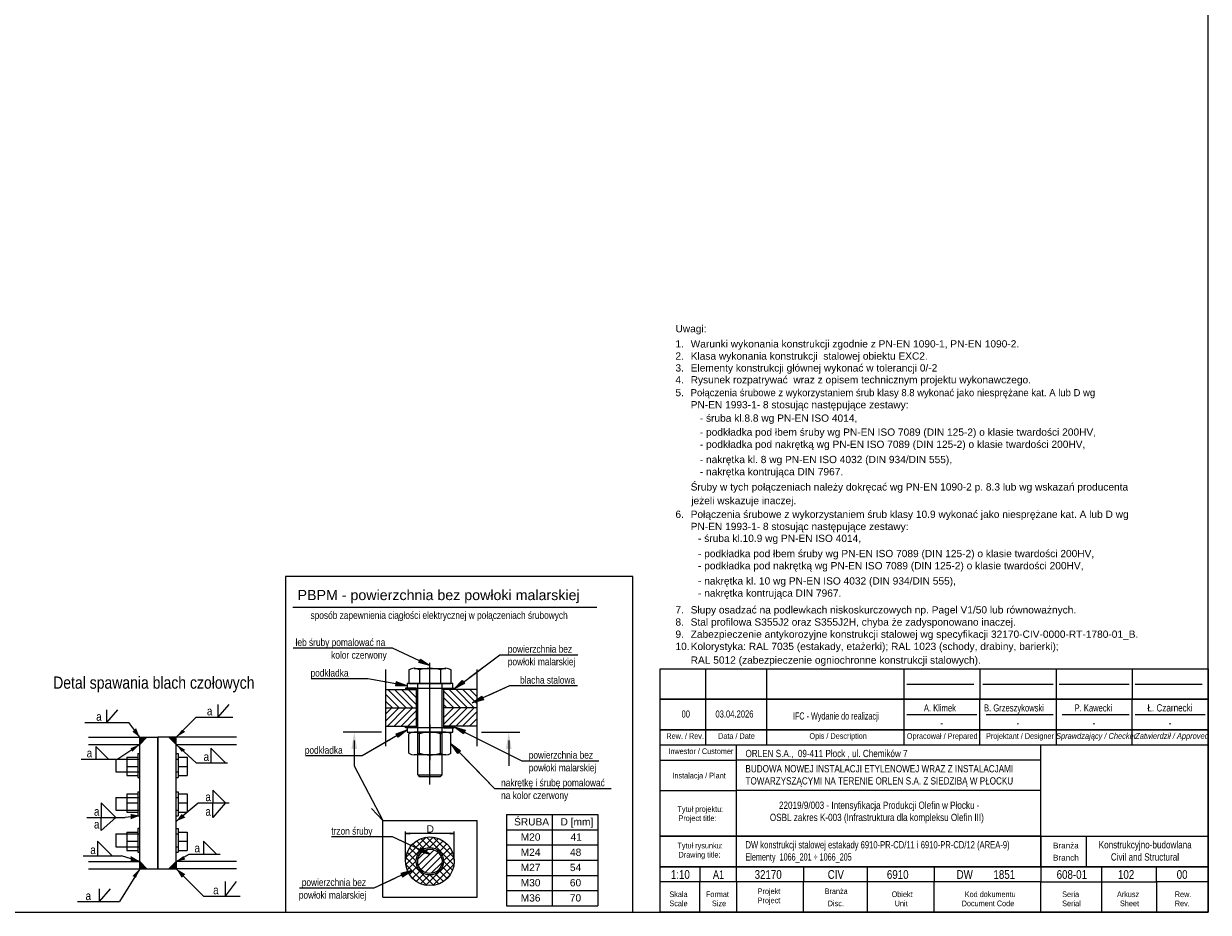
# Model space of a CAD drawing. Header units: millimetres. Extents: x 2 to 836, y 5 to 589.
# Tile 3 of 4: x 447 to 836, y 5 to 297. Entities that reach past the tile are written whole.
import ezdxf

# ---------------------------------------------------------------- set-up
doc = ezdxf.new("R2010")
doc.units = ezdxf.units.MM
doc.styles.add('ar', font='txt', dxfattribs={"height": 0.2})
doc.styles.add('ar Italic', font='txt', dxfattribs={"height": 0.2})
doc.styles.add('ari', font='txt', dxfattribs={"height": 0.2})
doc.styles.add('aria', font='txt', dxfattribs={"height": 0.2})
doc.styles.add('Arial', font='ARIAL.TTF', dxfattribs={"height": 0.2})
doc.styles.add('Arial Italic', font='ARIALI.TTF', dxfattribs={"height": 0.2})
doc.styles.add('Arial Narrow', font='ARIALN.TTF', dxfattribs={"height": 0.2})

# ---------------------------------------------------------------- blocks, each defined once
blk = doc.blocks.new('Unknown-639993422-1124')
at = {"color": 2, "linetype": 'Continuous'}
for p, q in [((836, 5), (836, 589)), ((5, 5), (836, 5))]:
    blk.add_line(p, q, dxfattribs=at)
blk = doc.blocks.new('Unknown-639993422-1646')
at = {"color": 7, "style": 'ar', "width": 0.8}
blk.add_text('A1', height=2.8, dxfattribs=at).set_placement((673.31, 16))
blk = doc.blocks.new('Unknown-639993422-1639')
at = {"color": 2, "linetype": 'Continuous'}
for p, q in [((656, 20), (656, 60)), ((656, 60), (836, 60)), ((836, 60), (836, 20)), ((656, 5), (656, 20)), ((656, 20), (836, 20)), ((836, 20), (656, 20)), ((836, 20), (836, 5)), ((836, 5), (656, 5))]:
    blk.add_line(p, q, dxfattribs=at)
at = {"color": 6, "linetype": 'Continuous'}
for p, q in [((681, 55), (681, 60)), ((781, 30), (781, 60)), ((656, 55), (681, 55)), ((681, 45), (681, 55)), ((781, 55), (681, 55)), ((656, 45), (681, 45)), ((681, 30), (681, 45)), ((781, 45), (681, 45)), ((656, 30), (681, 30)), ((681, 30), (656, 30)), ((781, 30), (681, 30)), ((681, 20), (681, 30)), ((681, 30), (781, 30)), ((681, 20), (681, 30)), ((781, 30), (781, 20)), ((781, 20), (781, 30)), ((781, 30), (796, 30)), ((796, 30), (836, 30)), ((796, 20), (796, 30)), ((669, 20), (669, 15)), ((681, 15), (681, 20)), ((703, 20), (703, 15)), ((724, 20), (724, 15)), ((746, 20), (746, 15)), ((781, 20), (781, 15)), ((801, 15), (801, 20)), ((819, 15), (819, 20)), ((669, 15), (656, 15)), ((681, 15), (669, 15)), ((669, 5), (669, 15)), ((703, 15), (681, 15)), ((681, 15), (681, 5)), ((724, 15), (703, 15)), ((703, 5), (703, 15)), ((746, 15), (724, 15)), ((724, 15), (724, 5)), ((781, 15), (746, 15)), ((746, 5), (746, 15)), ((781, 5), (781, 15)), ((781, 15), (801, 15)), ((801, 5), (801, 15)), ((801, 15), (819, 15)), ((819, 15), (819, 5)), ((836, 15), (819, 15))]:
    blk.add_line(p, q, dxfattribs=at)
at = {"color": 7, "linetype": 'Continuous'}
for s, height, style, width, p in [(' Inwestor / Customer', 1.8667, 'ar Italic', 0.8, (658, 57)), ('ORLEN S.A.,  09-411 Płock , ul. Chemików 7', 2.3877, 'Arial', 0.8, (684, 56)), ('Instalacja / Plant', 1.8667, 'ar Italic', 0.8, (660, 49)), (' Tytuł projektu:', 1.8667, 'ar Italic', 0.8, (661, 38)), ('Project title:', 1.8667, 'ar Italic', 0.8, (662, 35)), (' Tytuł rysunku:', 1.8667, 'ar Italic', 0.8, (661, 26)), ('DW konstrukcji stalowej estakady 6910-PR-CD/11 i 6910-PR-CD/12 (AREA-9)', 2.3877, 'Arial', 0.75, (684, 26)), ('Drawing title:', 1.8667, 'ar Italic', 0.8, (662, 23)), ('Elementy  1066_201 ÷ 1066_205', 2.3877, 'Arial', 0.65, (684, 22)), ('1:10', 2.865, 'Arial', 0.8, (659.49, 16)), ('6910', 2.865, 'Arial', 0.8, (730.44, 16)), ('DW', 2.865, 'Arial', 0.8, (753.33, 16)), ('1851', 2.865, 'Arial', 0.8, (765.44, 16)), ('608-01', 2.865, 'Arial', 0.8, (786.19, 16)), ('102', 2.865, 'Arial', 0.8, (806.33, 16)), ('00', 2.865, 'Arial', 0.8, (825.62, 16)), ('Skala', 1.867, 'ar Italic', 0.8, (659, 10)), ('Format', 1.867, 'ar Italic', 0.8, (671, 10)), ('Projekt', 1.867, 'ar Italic', 0.8, (688, 11)), ('Branża', 1.867, 'ar Italic', 0.8, (710, 11)), ('Obiekt', 1.867, 'ar Italic', 0.8, (732, 10)), ('Kod dokumentu', 1.8667, 'ar Italic', 0.8, (756, 10)), ('Seria', 1.867, 'ar Italic', 0.8, (788, 10)), ('Arkusz', 1.867, 'ar Italic', 0.8, (806, 10)), ('Rew.', 1.867, 'ar Italic', 0.8, (825, 10)), ('Scale', 1.867, 'ar Italic', 0.8, (659, 7)), ('Size', 1.867, 'ar Italic', 0.8, (673, 7)), ('Project', 1.867, 'ar Italic', 0.8, (688, 8)), ('Disc.', 1.867, 'ar Italic', 0.8, (711, 7)), ('Unit', 1.867, 'ar Italic', 0.8, (733, 7)), ('Document Code', 1.8667, 'ar Italic', 0.8, (755, 7)), ('Serial', 1.867, 'ar Italic', 0.8, (788, 7)), ('Sheet', 1.867, 'ar Italic', 0.8, (807, 7)), ('Rev.', 1.867, 'ar Italic', 0.8, (825, 7))]:
    blk.add_text(s, height=height, dxfattribs=dict(at, style=style, width=width)).set_placement(p)
at = {"color": 7, "style": 'Arial', "width": 0.8}
for s, height, p in [('BUDOWA NOWEJ INSTALACJI ETYLENOWEJ WRAZ Z INSTALACJAMI', 2.3877, (684, 51)), ('TOWARZYSZĄCYMI NA TERENIE ORLEN S.A. Z SIEDZIBĄ W PŁOCKU', 2.3877, (684, 47)), ('22019/9/003 - Intensyfikacja Produkcji Olefin w Płocku -', 2.3877, (695, 39)), ('OSBL zakres K-003 (Infrastruktura dla kompleksu Olefin III)', 2.3877, (692, 35)), ('Konstrukcyjno-budowlana', 2.3877, (800, 26)), ('Civil and Structural', 2.3877, (804, 22)), ('32170', 2.865, (687, 16)), ('CIV', 2.865, (711, 16))]:
    blk.add_text(s, height=height, dxfattribs=at).set_placement(p)
at = {"color": 7, "linetype": 'Continuous', "style": 'Arial'}
for s, p in [('Branża', (785, 26)), ('Branch', (785, 22))]:
    blk.add_text(s, height=1.91, dxfattribs=at).set_placement(p)
blk = doc.blocks.new('Unknown-639993422-1640')
at = {"linetype": 'Continuous'}
for color, points in [(7, [(580.35, 86.05), (577.22, 88.2), (576.69, 87.06)]), (7, [(572.85, 79.42), (569.28, 80.71), (569.05, 79.48)]), (5, [(572.35, 78.67), (572.35, 78.17), (575.85, 78.17), (575.85, 78.67)]), (5, [(584.85, 78.17), (588.35, 78.17), (588.35, 78.67), (584.85, 78.67)]), (7, [(591.73, 80.16), (590.99, 81.16), (588.35, 78.42)]), (7, [(597.92, 74.86), (597.4, 76), (594.24, 73.88)]), (5, [(575.85, 66.17), (572.35, 66.17), (572.35, 65.67), (575.85, 65.67)]), (5, [(588.35, 65.67), (588.35, 66.17), (584.85, 66.17), (584.85, 65.67)]), (4, [(556.43, 58.67), (555.51, 64.18), (554.59, 58.67)]), (7, [(572.85, 64.94), (569.29, 63.6), (569.92, 62.52)]), (7, [(591.99, 64.8), (588.35, 65.92), (591.42, 63.68)]), (4, [(605.33, 58.67), (607.17, 58.67), (606.25, 64.18)]), (7, [(590.42, 58.11), (587.36, 60.36), (589.53, 57.23)]), (7, [(577.22, 26.21), (576.69, 25.07), (580.35, 24.06)]), (7, [(571.34, 16.64), (574.47, 18.79), (570.81, 17.78)])]:
    blk.add_hatch(color=color, dxfattribs=at).paths.add_polyline_path(points)
at = {"color": 2, "linetype": 'Continuous'}
for p, q in [((647, 115.4), (532.96, 115.4)), ((532.96, 115.4), (532.96, 5)), ((647, 5), (647, 115.4)), ((535.38, 105.31), (635.21, 105.31)), ((605.49, 37.15), (605.49, 7.15)), ((605.49, 37.15), (635.49, 37.15)), ((620.49, 37.15), (620.49, 7.15)), ((635.49, 37.15), (635.49, 7.15)), ((605.49, 32.15), (635.49, 32.15)), ((605.49, 27.15), (635.49, 27.15)), ((605.49, 22.15), (635.49, 22.15)), ((605.49, 17.15), (635.49, 17.15)), ((605.49, 12.15), (635.49, 12.15)), ((532.96, 5), (647, 5)), ((605.49, 7.15), (635.49, 7.15))]:
    blk.add_line(p, q, dxfattribs=at)
at = {"color": 7, "linetype": 'Continuous'}
for p, q in [((568.02, 91.79), (535.46, 91.79)), ((576.95, 87.63), (568.02, 91.79)), ((591.36, 80.66), (603.35, 89.6)), ((593.37, 82.16), (603.35, 89.6)), ((603.35, 89.6), (604.25, 89.6)), ((604.25, 89.6), (628.97, 89.6)), ((576.69, 87.06), (577.22, 88.2)), ((580.35, 86.05), (576.69, 87.06)), ((577.22, 88.2), (580.35, 86.05)), ((559.1, 81.77), (541.36, 81.77)), ((560, 81.77), (559.1, 81.77)), ((566.71, 80.55), (560, 81.77)), ((569.17, 80.1), (560, 81.77)), ((565.91, 59.63), (565.91, 84.83)), ((595.84, 59.63), (595.84, 84.83)), ((572.51, 72.17), (566.51, 78.17)), ((574.75, 72.17), (568.75, 78.17)), ((569.28, 80.71), (569.05, 79.48)), ((569.05, 79.48), (572.85, 79.42)), ((572.85, 79.42), (569.28, 80.71)), ((575.85, 73.32), (571, 78.17)), ((575.85, 75.56), (573.24, 78.17)), ((592.67, 72.21), (586.71, 78.17)), ((588.35, 78.42), (590.99, 81.16)), ((591.73, 80.16), (588.35, 78.42)), ((594.91, 72.22), (588.96, 78.17)), ((590.99, 81.16), (591.73, 80.16)), ((595.84, 73.53), (591.2, 78.17)), ((595.84, 75.78), (593.45, 78.17)), ((597.66, 75.43), (606.65, 79.49)), ((599.94, 76.46), (606.65, 79.49)), ((606.65, 79.49), (607.55, 79.49)), ((607.55, 79.49), (628.78, 79.49)), ((570.26, 72.17), (565.91, 76.52)), ((568.02, 72.17), (565.91, 74.28)), ((590.44, 72.2), (584.85, 77.79)), ((588.21, 72.19), (584.85, 75.54)), ((594.24, 73.88), (597.4, 76)), ((597.92, 74.86), (594.24, 73.88)), ((597.4, 76), (597.92, 74.86)), ((565.91, 70.2), (567.89, 72.17)), ((565.91, 67.95), (570.13, 72.17)), ((566.38, 66.17), (572.38, 72.17)), ((568.62, 66.17), (574.62, 72.17)), ((570.87, 66.17), (575.85, 71.16)), ((585.97, 72.18), (584.85, 73.3)), ((584.85, 66.69), (590.37, 72.2)), ((584.85, 68.93), (588.11, 72.19)), ((586.58, 66.17), (592.63, 72.21)), ((588.83, 66.17), (594.88, 72.22)), ((591.08, 66.17), (595.84, 70.94)), ((573.11, 66.17), (575.85, 68.91)), ((593.32, 66.17), (595.84, 68.69)), ((569.61, 63.06), (558.1, 56.41)), ((569.29, 63.6), (572.85, 64.94)), ((569.92, 62.52), (569.29, 63.6)), ((572.85, 64.94), (569.92, 62.52)), ((588.35, 65.92), (591.99, 64.8)), ((591.42, 63.68), (588.35, 65.92)), ((591.99, 64.8), (591.42, 63.68)), ((591.7, 64.24), (610.58, 54.75)), ((593.94, 63.12), (610.58, 54.75)), ((567.44, 61.81), (558.1, 56.41)), ((587.36, 60.36), (590.42, 58.11)), ((589.53, 57.23), (587.36, 60.36)), ((557.2, 56.41), (539.45, 56.41)), ((558.1, 56.41), (557.2, 56.41)), ((590.42, 58.11), (589.53, 57.23)), ((589.98, 57.67), (601.62, 45.64)), ((591.72, 55.88), (601.62, 45.64)), ((610.58, 54.75), (611.48, 54.75)), ((611.48, 54.75), (635.85, 54.75)), ((601.62, 45.64), (602.52, 45.64)), ((602.52, 45.64), (639.89, 45.64)), ((564.87, 35.18), (595.84, 35.18)), ((564.87, 9.98), (564.87, 35.18)), ((595.84, 9.98), (595.84, 35.18)), ((572.35, 22.09), (572.35, 31.51)), ((588.35, 22.09), (588.35, 31.51)), ((567.12, 29.79), (548.03, 29.79)), ((568.02, 29.79), (567.12, 29.79)), ((574.69, 26.69), (568.02, 29.79)), ((576.95, 25.64), (568.02, 29.79)), ((572.35, 30.89), (573.6, 31.1)), ((572.35, 30.89), (573.6, 30.99)), ((573.6, 30.68), (572.35, 30.89)), ((573.6, 30.89), (572.35, 30.89)), ((572.35, 30.89), (573.6, 30.78)), ((573.6, 31.1), (573.6, 30.68)), ((587.1, 30.89), (573.6, 30.89)), ((587.1, 31.1), (588.35, 30.89)), ((587.1, 30.68), (587.1, 31.1)), ((588.35, 30.89), (587.1, 30.99)), ((588.35, 30.89), (587.1, 30.68)), ((587.1, 30.89), (588.35, 30.89)), ((588.35, 30.89), (587.1, 30.78)), ((577.22, 26.21), (576.69, 25.07)), ((576.69, 25.07), (580.35, 24.06)), ((580.35, 24.06), (577.22, 26.21)), ((571.07, 17.21), (561.9, 12.94)), ((568.81, 16.15), (561.9, 12.94)), ((574.47, 18.79), (570.81, 17.78)), ((570.81, 17.78), (571.34, 16.64)), ((571.34, 16.64), (574.47, 18.79)), ((561, 12.94), (537.5, 12.94)), ((561.9, 12.94), (561, 12.94)), ((564.87, 9.98), (595.84, 9.98))]:
    blk.add_line(p, q, dxfattribs=at)
at = {"color": 1, "linetype": 'Continuous'}
for p, q in [((580.35, 46.95), (580.35, 87)), ((573.43, 84.65), (573.43, 80.17)), ((575.16, 85.17), (585.55, 85.17)), ((576.89, 84.65), (576.89, 80.17)), ((583.82, 84.65), (583.82, 80.17)), ((587.28, 84.65), (587.28, 80.17)), ((572.85, 80.17), (572.85, 78.67)), ((587.85, 80.17), (572.85, 80.17)), ((572.85, 78.67), (587.85, 78.67)), ((573.43, 80.17), (587.28, 80.17)), ((576.35, 50.17), (576.35, 80.17)), ((584.35, 50.17), (584.35, 80.17)), ((587.85, 78.67), (587.85, 80.17)), ((580.35, 66.67), (580.35, 54.95)), ((572.85, 65.67), (572.85, 64.17)), ((587.85, 65.67), (572.85, 65.67)), ((572.85, 64.17), (587.85, 64.17)), ((573.43, 57.29), (573.43, 63.65)), ((585.55, 64.17), (575.16, 64.17)), ((576.89, 57.29), (576.89, 63.65)), ((583.82, 57.29), (583.82, 63.65)), ((587.28, 57.29), (587.28, 63.65)), ((587.85, 64.17), (587.85, 65.67)), ((585.55, 56.77), (575.16, 56.77)), ((555.51, 53.16), (564.87, 35.18)), ((576.35, 50.17), (584.35, 50.17)), ((576.35, 50.17), (576.85, 49.67)), ((576.85, 49.67), (583.85, 49.67)), ((583.85, 49.67), (584.35, 50.17)), ((564.87, 35.18), (561.17, 39.09)), ((576.54, 22.58), (579.64, 25.68)), ((576.66, 20.45), (581.67, 25.47)), ((577.52, 19.07), (583.07, 24.62)), ((578.86, 18.17), (584, 23.31)), ((580.82, 17.88), (584.25, 21.31))]:
    blk.add_line(p, q, dxfattribs=at)
at = {"color": 5, "linetype": 'Continuous'}
for p, q in [((565.91, 78.17), (575.85, 78.17)), ((575.85, 78.67), (572.35, 78.67)), ((572.35, 78.67), (572.35, 78.17)), ((572.35, 78.17), (575.85, 78.17)), ((575.85, 78.17), (575.85, 78.67)), ((575.85, 78.17), (575.85, 66.17)), ((584.85, 78.67), (588.35, 78.67)), ((584.85, 78.17), (584.85, 78.67)), ((584.85, 78.17), (584.85, 66.17)), ((595.84, 78.17), (584.85, 78.17)), ((588.35, 78.17), (584.85, 78.17)), ((588.35, 78.67), (588.35, 78.17)), ((565.91, 72.17), (575.85, 72.17)), ((595.84, 72.23), (584.85, 72.17)), ((565.91, 66.17), (575.85, 66.17)), ((572.35, 65.67), (572.35, 66.17)), ((572.35, 66.17), (575.85, 66.17)), ((575.85, 66.17), (575.85, 65.67)), ((595.84, 66.17), (584.85, 66.17)), ((588.35, 66.17), (584.85, 66.17)), ((584.85, 66.17), (584.85, 65.67)), ((588.35, 65.67), (588.35, 66.17)), ((575.85, 65.67), (572.35, 65.67)), ((584.85, 65.67), (588.35, 65.67))]:
    blk.add_line(p, q, dxfattribs=at)
at = {"color": 4, "linetype": 'Continuous'}
for p, q in [((564.41, 64.18), (551.84, 64.18)), ((597.34, 64.18), (609.92, 64.18)), ((555.51, 61.43), (555.51, 53.16)), ((606.25, 61.43), (606.25, 53.16)), ((581.41, 29.7), (572.43, 20.72)), ((579.15, 29.68), (572.45, 22.98)), ((577.19, 24.97), (574.71, 27.44)), ((578.52, 25.88), (575.95, 28.45)), ((580.37, 26.27), (577.43, 29.22)), ((588.26, 20.63), (579.2, 29.69)), ((583.21, 29.25), (580.23, 26.27)), ((588.27, 22.86), (581.44, 29.7)), ((584.69, 28.49), (582.12, 25.92)), ((585.94, 27.49), (583.47, 25.02)), ((586.56, 26.82), (585.4, 27.98)), ((575.86, 21.81), (572.93, 24.74)), ((576.27, 23.64), (573.7, 26.21)), ((586.97, 26.27), (584.41, 23.72)), ((587.75, 24.81), (584.85, 21.91)), ((579.32, 13.85), (572.43, 20.74)), ((581.55, 13.87), (572.45, 22.97)), ((575.86, 21.9), (572.88, 18.92)), ((576.22, 20.02), (573.64, 17.44)), ((588.25, 23.06), (579.07, 13.89)), ((588.3, 20.87), (581.27, 13.84)), ((587.02, 17.37), (584.46, 19.94)), ((587.79, 18.85), (584.85, 21.79)), ((575.5, 15.43), (574, 16.93)), ((577.11, 18.66), (574.64, 16.19)), ((578.42, 17.72), (575.86, 15.16)), ((580.22, 17.29), (577.32, 14.38)), ((583.31, 14.35), (580.38, 17.29)), ((584.78, 15.12), (582.22, 17.69)), ((586.02, 16.13), (583.54, 18.61)), ((586.98, 17.31), (584.82, 15.15))]:
    blk.add_line(p, q, dxfattribs=at)
at = {"color": 1, "linetype": 'Continuous'}
for radius in [8, 4.5, 4]:
    blk.add_circle((580.35, 21.78), radius, dxfattribs=at)
for centre, radius, start, end in [((575.16, 82.03), 3.15, 56.5889, 123.4111), ((580.35, 73.37), 11.8, 72.9317, 107.0683), ((585.55, 82.03), 3.15, 56.5889, 123.4111), ((575.16, 61.03), 3.15, 56.5889, 123.4111), ((580.35, 52.37), 11.8, 72.9317, 107.0683), ((585.55, 61.03), 3.15, 56.5889, 123.4111), ((575.16, 59.92), 3.15, 236.5889, 303.4111), ((580.35, 68.57), 11.8, 252.9317, 287.0683), ((585.55, 59.92), 3.15, 236.5889, 303.4111)]:
    blk.add_arc(centre, radius, start, end, dxfattribs=at)
at = {"color": 2, "linetype": 'Continuous'}
for s, height, style, p in [('PBPM - powierzchnia bez powłoki malarskiej', 3.3428, 'Arial', (536.89, 107.59)), ('sposób zapewnienia ciągłości elektrycznej w połączeniach śrubowych', 2.3861, 'Arial Narrow', (541.14, 101.42))]:
    blk.add_text(s, height=height, dxfattribs=dict(at, style=style)).set_placement(p)
at = {"color": 7, "linetype": 'Continuous'}
for s, height, style, p in [('łeb śruby pomalować na', 2.3861, 'Arial Narrow', (536.24, 92.52)), ('kolor czerwony', 2.3861, 'Arial Narrow', (547.93, 88.36)), ('powierzchnia bez', 2.3861, 'Arial Narrow', (605.94, 90.33)), ('powłoki malarskiej', 2.3861, 'Arial Narrow', (605.94, 86.17)), ('podkładka', 2.386, 'Arial Narrow', (541.16, 82.47)), ('blacha stalowa', 2.3861, 'Arial Narrow', (609.96, 80.14)), ('podkładka', 2.386, 'Arial Narrow', (539.26, 57.1)), ('powierzchnia bez', 2.3861, 'Arial Narrow', (612.82, 55.49)), ('powłoki malarskiej', 2.3861, 'Arial Narrow', (612.82, 51.32)), ('nakrętkę i śrubę pomalować', 2.3861, 'Arial Narrow', (603.75, 46.39)), ('na kolor czerwony', 2.3861, 'Arial Narrow', (603.75, 42.23)), ('ŚRUBA', 2.388, 'Arial', (608, 33.55)), ('D [mm]', 2.388, 'Arial', (623.27, 33.55)), ('trzon śruby', 2.3861, 'Arial Narrow', (547.97, 30.54)), ('D', 2.39, 'Arial', (579.29, 31.2)), ('M20', 2.388, 'Arial', (610.18, 28.55)), ('41', 2.388, 'Arial', (626.56, 28.55)), ('M24', 2.388, 'Arial', (610.18, 23.55)), ('48', 2.388, 'Arial', (626.36, 23.55)), ('M27', 2.388, 'Arial', (610.18, 18.55)), ('54', 2.388, 'Arial', (626.33, 18.55)), ('powierzchnia bez', 2.3861, 'Arial Narrow', (538.27, 13.67)), ('M30', 2.388, 'Arial', (610.18, 13.55)), ('60', 2.388, 'Arial', (626.33, 13.55)), ('powłoki malarskiej', 2.3861, 'Arial Narrow', (537.3, 9.5)), ('M36', 2.388, 'Arial', (610.18, 8.55)), ('70', 2.388, 'Arial', (626.32, 8.55))]:
    blk.add_text(s, height=height, dxfattribs=dict(at, style=style)).set_placement(p)
blk = doc.blocks.new('Unknown-639993422-1641')
at = {"color": 6, "linetype": 'Continuous'}
for p, q in [((656, 65), (671, 65)), ((671, 65), (691, 65)), ((671, 60), (671, 65)), ((691, 65), (736, 65)), ((691, 60), (691, 65)), ((736, 65), (761, 65)), ((736, 65), (736, 60)), ((761, 65), (786, 65)), ((761, 60), (761, 65)), ((786, 65), (811, 65)), ((786, 65), (786, 60)), ((811, 65), (836, 65)), ((811, 60), (811, 65))]:
    blk.add_line(p, q, dxfattribs=at)
at = {"color": 2, "linetype": 'Continuous'}
for p, q in [((656, 60), (656, 65)), ((836, 65), (836, 60))]:
    blk.add_line(p, q, dxfattribs=at)
at = {"color": 7, "width": 0.8}
for s, height, style, p in [('Rew. / Rev.', 1.8667, 'ar Italic', (658, 62)), ('Data / Date', 1.8667, 'ar Italic', (675, 62)), ('Opis / Description', 1.8667, 'ar Italic', (705, 62)), ('Opracował / Prepared', 1.8667, 'ar Italic', (737, 62)), ('Projektant / Designer', 1.8667, 'ar Italic', (763, 62)), ('Sprawdzający / Checker', 1.9089, 'Arial Italic', (786, 62)), ('Zatwierdził / Approved', 1.9089, 'Arial Italic', (812, 62))]:
    blk.add_text(s, height=height, dxfattribs=dict(at, style=style)).set_placement(p)
blk = doc.blocks.new('Unknown-639993422-1642')
at = {"color": 6, "linetype": 'Continuous'}
for p, q in [((656, 75), (671, 75)), ((671, 75), (691, 75)), ((671, 65), (671, 75)), ((691, 75), (736, 75)), ((691, 65), (691, 75)), ((736, 75), (761, 75)), ((736, 75), (736, 65)), ((761, 75), (786, 75)), ((761, 65), (761, 75)), ((786, 75), (811, 75)), ((786, 75), (786, 65)), ((811, 75), (836, 75)), ((811, 65), (811, 75)), ((737, 70), (760, 70)), ((763, 70), (785, 70)), ((788, 70), (810, 70)), ((812, 70), (835, 70)), ((671, 65), (656, 65)), ((691, 65), (671, 65)), ((736, 65), (691, 65)), ((761, 65), (736, 65)), ((786, 65), (761, 65)), ((811, 65), (786, 65)), ((836, 65), (811, 65))]:
    blk.add_line(p, q, dxfattribs=at)
at = {"color": 2, "linetype": 'Continuous'}
for p, q in [((656, 65), (656, 75)), ((836, 75), (836, 65))]:
    blk.add_line(p, q, dxfattribs=at)
at = {"color": 7}
for s, height, style, width, p in [('00', 2.333, 'ar', 0.8, (663, 69)), ('03.04.2026', 2.333, 'ar', 0.8, (674.13, 69)), ('IFC - Wydanie do realizacji', 2.3333, 'ari', 0.7, (699.58, 68.35)), ('A. Klimek', 2.333, 'ari', 0.8, (742.59, 71)), ('Ł. Czarnecki', 2.3877, 'Arial', 0.8, (816, 71)), ('-', 2.39, 'Arial', 0.8, (748, 66)), ('-', 2.39, 'Arial', 0.8, (773, 66)), ('-', 2.39, 'Arial', 0.8, (798, 66)), ('-', 2.39, 'Arial', 0.8, (823, 66))]:
    blk.add_text(s, height=height, dxfattribs=dict(at, style=style, width=width)).set_placement(p)
at = {"color": 7, "linetype": 'Continuous', "style": 'ari', "width": 0.8}
for s, height, p in [('B. Grzeszykowski', 2.3333, (762.34, 71)), ('P. Kawecki', 2.333, (792.07, 71))]:
    blk.add_text(s, height=height, dxfattribs=at).set_placement(p)
blk = doc.blocks.new('Unknown-639993422-1644')
at = {"linetype": 'Continuous'}
for points in [[(482.64, 64.34), (485.04, 62.54), (483.84, 65.54)], [(485.04, 60.14), (487.44, 62.54), (485.04, 62.54)], [(494.64, 62.54), (497.04, 60.14), (497.04, 62.54)], [(498.84, 64.94), (497.04, 62.54), (500.04, 64.34)], [(482.64, 57.74), (485.04, 60.14), (482.04, 58.94)], [(500.04, 58.34), (497.04, 60.14), (498.84, 57.74)], [(482.04, 35.54), (485.04, 36.74), (482.04, 37.34)], [(498.84, 37.34), (497.04, 34.94), (500.04, 36.14)], [(482.04, 21.74), (485.04, 21.74), (482.04, 23.54)], [(499.44, 23.54), (497.04, 21.74), (500.04, 22.34)], [(487.44, 19.34), (485.04, 21.74), (485.04, 19.34)], [(497.04, 21.74), (494.64, 19.34), (497.04, 19.34)], [(483.84, 16.34), (485.04, 19.34), (482.64, 16.94)], [(500.04, 17.54), (497.04, 19.34), (498.84, 16.34)]]:
    blk.add_hatch(color=7, dxfattribs=at).paths.add_polyline_path(points)
at = {"color": 7, "linetype": 'Continuous'}
for p, q in [((474.24, 67.34), (477.84, 71.54)), ((474.24, 67.34), (474.24, 71.54)), ((510.84, 69.14), (514.44, 73.34)), ((510.84, 69.14), (510.84, 73.34)), ((467.04, 67.34), (481.44, 67.34)), ((485.04, 62.54), (481.44, 67.34)), ((497.04, 62.54), (503.64, 69.14)), ((503.64, 69.14), (515.64, 69.14)), ((474.84, 55.34), (470.64, 59.54)), ((470.64, 59.54), (470.64, 55.34)), ((485.04, 60.14), (477.84, 55.34)), ((497.04, 60.14), (503.64, 54.14)), ((513.24, 54.14), (508.44, 58.94)), ((508.44, 58.94), (508.44, 54.14)), ((465.84, 55.34), (477.84, 55.34)), ((470.64, 55.34), (474.84, 55.34)), ((477.24, 55.34), (477.24, 51.14)), ((477.24, 55.34), (485.04, 55.34)), ((480.84, 55.94), (480.84, 49.94)), ((480.84, 55.94), (484.44, 55.94)), ((484.44, 57.14), (484.44, 49.34)), ((484.44, 57.14), (485.04, 57.14)), ((497.04, 57.14), (497.64, 57.14)), ((497.04, 55.34), (497.64, 55.34)), ((497.64, 57.14), (497.64, 49.34)), ((497.64, 55.94), (500.64, 55.94)), ((500.64, 55.94), (500.64, 49.94)), ((477.24, 51.14), (485.04, 51.14)), ((480.84, 52.94), (484.44, 52.94)), ((497.04, 51.14), (497.64, 51.14)), ((497.64, 52.94), (500.64, 52.94)), ((503.64, 54.14), (513.84, 54.14)), ((508.44, 54.14), (513.24, 54.14)), ((480.84, 49.94), (484.44, 49.94)), ((484.44, 49.34), (485.04, 49.34)), ((497.04, 49.34), (497.64, 49.34)), ((497.64, 49.94), (500.64, 49.94)), ((480.84, 43.94), (480.84, 37.94)), ((480.84, 43.94), (484.44, 43.94)), ((484.44, 44.54), (484.44, 36.74)), ((484.44, 44.54), (485.04, 44.54)), ((497.04, 44.54), (497.64, 44.54)), ((497.64, 44.54), (497.64, 36.74)), ((497.64, 43.94), (500.64, 43.94)), ((500.64, 43.94), (500.64, 37.94)), ((513.24, 40.94), (509.04, 45.14)), ((509.04, 45.14), (509.04, 40.94)), ((477.24, 36.14), (472.44, 40.94)), ((472.44, 40.94), (472.44, 36.14)), ((477.24, 42.74), (477.24, 38.54)), ((477.24, 42.74), (485.04, 42.74)), ((480.84, 40.94), (484.44, 40.94)), ((497.04, 42.74), (497.64, 42.74)), ((497.04, 34.94), (504.24, 40.94)), ((497.64, 40.94), (500.64, 40.94)), ((504.24, 40.94), (514.44, 40.94)), ((509.04, 40.94), (513.24, 40.94)), ((509.04, 40.94), (513.24, 40.94)), ((513.24, 40.94), (509.04, 36.14)), ((509.04, 36.14), (509.04, 40.94)), ((467.64, 36.14), (480.24, 36.14)), ((472.44, 36.14), (477.24, 36.14)), ((472.44, 36.14), (477.24, 36.14)), ((477.24, 36.14), (472.44, 31.94)), ((472.44, 31.94), (472.44, 36.14)), ((477.24, 38.54), (485.04, 38.54)), ((485.04, 36.74), (480.24, 36.14)), ((480.84, 37.94), (484.44, 37.94)), ((484.44, 36.74), (485.04, 36.74)), ((497.04, 38.54), (497.64, 38.54)), ((497.04, 36.74), (497.64, 36.74)), ((497.64, 37.94), (500.64, 37.94)), ((480.84, 31.34), (480.84, 25.34)), ((480.84, 31.34), (484.44, 31.34)), ((484.44, 32.54), (484.44, 24.74)), ((485.04, 32.54), (484.44, 32.54)), ((497.04, 32.54), (497.64, 32.54)), ((497.64, 32.54), (497.64, 24.74)), ((497.64, 31.34), (500.64, 31.34)), ((500.64, 31.34), (500.64, 25.34)), ((476.04, 23.54), (471.24, 28.34)), ((471.24, 28.34), (471.24, 23.54)), ((477.24, 30.74), (477.24, 26.54)), ((477.24, 30.74), (485.04, 30.74)), ((480.84, 28.34), (484.44, 28.34)), ((497.04, 30.74), (497.64, 30.74)), ((497.64, 28.34), (500.64, 28.34)), ((510.24, 24.14), (506.04, 28.34)), ((506.04, 28.34), (506.04, 24.14)), ((466.44, 23.54), (479.04, 23.54)), ((471.24, 23.54), (476.04, 23.54)), ((477.24, 26.54), (485.04, 26.54)), ((485.04, 21.74), (479.04, 23.54)), ((480.84, 25.34), (484.44, 25.34)), ((484.44, 24.74), (485.04, 24.74)), ((497.04, 26.54), (497.64, 26.54)), ((497.04, 24.74), (497.64, 24.74)), ((497.04, 21.74), (501.24, 24.14)), ((497.64, 25.34), (500.64, 25.34)), ((501.24, 24.14), (511.44, 24.14)), ((506.04, 24.14), (510.24, 24.14)), ((485.04, 19.34), (478.44, 8.54)), ((497.04, 19.34), (506.04, 10.34)), ((471.84, 8.54), (475.44, 12.74)), ((471.84, 8.54), (471.84, 12.74)), ((513.24, 10.34), (516.84, 15.14)), ((513.24, 10.34), (513.24, 15.14)), ((464.64, 8.54), (478.44, 8.54)), ((506.04, 10.34), (518.04, 10.34))]:
    blk.add_line(p, q, dxfattribs=at)
at = {"color": 3, "linetype": 'Continuous'}
for p, q in [((468.24, 62.54), (485.04, 62.54)), ((485.04, 19.34), (485.04, 62.54)), ((485.04, 62.54), (491.04, 62.54)), ((485.04, 62.54), (487.44, 62.54)), ((487.44, 62.54), (485.04, 60.14)), ((485.04, 60.14), (485.04, 62.54)), ((485.04, 62.54), (485.04, 62.54)), ((491.04, 19.34), (491.04, 62.54)), ((491.04, 62.54), (491.04, 19.34)), ((497.04, 62.54), (491.04, 62.54)), ((497.04, 62.54), (494.64, 62.54)), ((494.64, 62.54), (497.04, 60.14)), ((497.04, 19.34), (497.04, 62.54)), ((516.84, 62.54), (497.04, 62.54)), ((497.04, 60.14), (497.04, 62.54)), ((497.04, 62.54), (497.04, 62.54)), ((468.24, 60.14), (485.04, 60.14)), ((497.04, 60.14), (516.84, 60.14)), ((468.24, 21.74), (485.04, 21.74)), ((487.44, 19.34), (485.04, 21.74)), ((485.04, 21.74), (485.04, 19.34)), ((494.64, 19.34), (497.04, 21.74)), ((497.04, 21.74), (497.04, 19.34)), ((516.84, 21.74), (497.04, 21.74)), ((468.24, 19.34), (485.04, 19.34)), ((485.04, 19.34), (491.04, 19.34)), ((485.04, 19.34), (487.44, 19.34)), ((485.04, 19.34), (485.04, 19.34)), ((491.04, 19.34), (497.04, 19.34)), ((497.04, 19.34), (494.64, 19.34)), ((516.84, 19.34), (497.04, 19.34)), ((497.04, 19.34), (497.04, 19.34))]:
    blk.add_line(p, q, dxfattribs=at)
at = {"color": 7, "linetype": 'Continuous', "style": 'Arial Narrow'}
for s, height, p in [('Detal spawania blach czołowych', 4.0086, (456.63, 78.48)), ('a', 2.81, (470.76, 67.94)), ('a', 2.81, (507.12, 69.74)), ('a', 2.81, (467.64, 55.94)), ('a', 2.81, (506.04, 54.74)), ('a', 2.81, (506.64, 41.54)), ('a', 2.81, (470.04, 36.74)), ('a', 2.81, (506.64, 36.74)), ('a', 2.81, (470.04, 32.54)), ('a', 2.81, (468.84, 24.14)), ('a', 2.81, (503.04, 24.74)), ('a', 2.81, (509.16, 10.94)), ('a', 2.81, (467.28, 9.02))]:
    blk.add_text(s, height=height, dxfattribs=at).set_placement(p)
blk = doc.blocks.new('Unknown-639993422-1647')
at = {"color": 7}
for s, height, style, p in [('Uwagi:', 2.3876953, 'Arial', (661, 195.6)), ('1.', 2.3876953, 'Arial', (661, 190.6)), ('Warunki wykonania konstrukcji zgodnie z PN-EN 1090-1, PN-EN 1090-2.', 2.38769531, 'Arial', (666, 190.6)), ('2.', 2.3876953, 'Arial', (661, 186.6)), ('Klasa wykonania konstrukcji  stalowej obiektu EXC2.', 2.38769531, 'Arial', (666, 186.6)), ('3.', 2.3876953, 'Arial', (661, 182.699999)), ('Elementy konstrukcji głównej wykonać w tolerancji 0/-2', 2.38769531, 'Arial', (666, 182.699999)), ('4.', 2.3876953, 'Arial', (661, 178.8)), ('Rysunek rozpatrywać  wraz z opisem technicznym projektu wykonawczego.', 2.38769531, 'Arial', (666, 178.8)), ('5.', 2.3876953, 'Arial', (661, 174.6)), ('Połączenia śrubowe z wykorzystaniem śrub klasy 8.8 wykonać jako niesprężane kat. A lub D wg', 2.33333333, 'aria', (666, 174.6)), ('PN-EN 1993-1- 8 stosując następujące zestawy:', 2.38769531, 'Arial', (666, 170.6)), ('- śruba kl.8.8 wg PN-EN ISO 4014,', 2.38769531, 'Arial', (669, 166.2)), ('- podkładka pod łbem śruby wg PN-EN ISO 7089 (DIN 125-2) o klasie twardości 200HV,', 2.38769531, 'Arial', (669, 161.6)), ('- podkładka pod nakrętką wg PN-EN ISO 7089 (DIN 125-2) o klasie twardości 200HV,', 2.38769531, 'Arial', (669, 157.6)), ('- nakrętka kl. 8 wg PN-EN ISO 4032 (DIN 934/DIN 555),', 2.38769531, 'Arial', (669, 152.6)), ('- nakrętka kontrująca DIN 7967.', 2.38769531, 'Arial', (669, 148.6)), ('Śruby w tych połączeniach należy dokręcać wg PN-EN 1090-2 p. 8.3 lub wg wskazań producenta ', 2.38769531, 'Arial', (666, 143.6)), ('jeżeli wskazuje inaczej.', 2.38769531, 'Arial', (666.2, 139.099999)), ('6.', 2.3876953, 'Arial', (661, 134.6)), ('Połączenia śrubowe z wykorzystaniem śrub klasy 10.9 wykonać jako niesprężane kat. A lub D wg', 2.38769531, 'Arial', (666, 134.6)), ('PN-EN 1993-1- 8 stosując następujące zestawy:', 2.38769531, 'Arial', (666, 130.6)), ('- śruba kl.10.9 wg PN-EN ISO 4014,', 2.38769531, 'Arial', (668.4, 126.699999)), ('- podkładka pod łbem śruby wg PN-EN ISO 7089 (DIN 125-2) o klasie twardości 200HV,', 2.38769531, 'Arial', (668.4, 121.699999)), ('- podkładka pod nakrętką wg PN-EN ISO 7089 (DIN 125-2) o klasie twardości 200HV,', 2.38769531, 'Arial', (668.4, 117.699999)), ('- nakrętka kl. 10 wg PN-EN ISO 4032 (DIN 934/DIN 555),', 2.38769531, 'Arial', (668.4, 112.699999)), ('- nakrętka kontrująca DIN 7967.', 2.38769531, 'Arial', (668.4, 108.699999)), ('7.', 2.3876953, 'Arial', (661, 103.2)), ('Słupy osadzać na podlewkach niskoskurczowych np. Pagel V1/50 lub równoważnych.', 2.38769531, 'Arial', (666, 103.2)), ('8.', 2.3876953, 'Arial', (661, 99.2)), ('Stal profilowa S355J2 oraz S355J2H, chyba że zadysponowano inaczej.', 2.38769531, 'Arial', (666, 99.2)), ('9.', 2.3876953, 'Arial', (661, 95.2)), ('Zabezpieczenie antykorozyjne konstrukcji stalowej wg specyfikacji 32170-CIV-0000-RT-1780-01_B.', 2.38769531, 'Arial', (666, 95.2)), ('10.', 2.3876953, 'Arial', (661, 91.2)), ('Kolorystyka: RAL 7035 (estakady, etażerki); RAL 1023 (schody, drabiny, barierki); ', 2.38769531, 'Arial', (666, 91.2)), ('RAL 5012 (zabezpieczenie ogniochronne konstrukcji stalowych).', 2.38769531, 'Arial', (666, 86.699999))]:
    blk.add_text(s, height=height, dxfattribs=dict(at, style=style)).set_placement(p)
blk = doc.blocks.new('Unknown-639993422-1648')
at = {"color": 2, "linetype": 'Continuous'}
for p, q in [((656, 85), (671, 85)), ((656, 75), (656, 85)), ((671, 85), (691, 85)), ((691, 85), (736, 85)), ((736, 85), (761, 85)), ((761, 85), (786, 85)), ((786, 85), (811, 85)), ((811, 85), (836, 85)), ((836, 85), (836, 75))]:
    blk.add_line(p, q, dxfattribs=at)
at = {"color": 6, "linetype": 'Continuous'}
for p, q in [((671, 75), (671, 85)), ((691, 75), (691, 85)), ((736, 85), (736, 75)), ((761, 85), (761, 75)), ((786, 85), (786, 75)), ((811, 85), (811, 75)), ((737, 80), (759, 80)), ((762, 80), (785, 80)), ((787, 80), (810, 80)), ((812, 80), (834, 80)), ((671, 75), (656, 75)), ((691, 75), (671, 75)), ((736, 75), (691, 75)), ((761, 75), (736, 75)), ((786, 75), (761, 75)), ((811, 75), (786, 75)), ((836, 75), (811, 75))]:
    blk.add_line(p, q, dxfattribs=at)

msp = doc.modelspace()

# ---------------------------------------------------------------- block references
for name in ['Unknown-639993422-1124', 'Unknown-639993422-1647', 'Unknown-639993422-1640', 'Unknown-639993422-1644', 'Unknown-639993422-1648', 'Unknown-639993422-1642', 'Unknown-639993422-1641', 'Unknown-639993422-1639', 'Unknown-639993422-1646']:
    msp.add_blockref(name, (0, 0))

doc.saveas('drawing.dxf')
